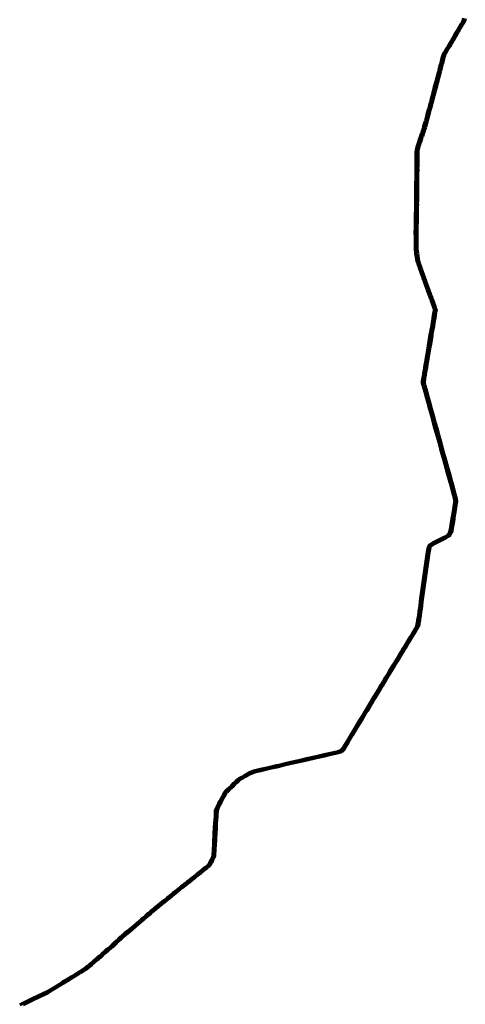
# Model space of a CAD drawing. Extents: x 73120 to 113741, y 434688 to 489241.
# Tile 6 of 256: x 98483 to 101568, y 461965 to 468784. Entities that reach past the tile are written whole.
import ezdxf

# ---------------------------------------------------------------- set-up
doc = ezdxf.new("R2010")
doc.units = 0
doc.header["$LTSCALE"] = 0.5
doc.layers.add('B-WE-OG-INFO_EIS VOORZORGSMAATREGEL-GV', color=7, linetype='Continuous', lineweight=70, true_color=0xfa194b)

msp = doc.modelspace()

# ---------------------------------------------------------------- linework, layer by layer
at = {"layer": 'B-WE-OG-INFO_EIS VOORZORGSMAATREGEL-GV', "flags": 128}
for points in [[(98483.2, 461961.3), (98503.2, 461971.1), (98503.5, 461971.2), (98512.5, 461974.9), (98540.2, 461988.3), (98572.9, 462004.2), (98572.9, 462004.2), (98611, 462022.6), (98611.3, 462022.7), (98616.7, 462024.9), (98646.6, 462039.4), (98670.9, 462051.3), (98698.4, 462068.1), (98732.3, 462088.8), (98780.7, 462118.9), (98789.5, 462124.5), (98789.6, 462124.6), (98817.5, 462141.2), (98838.5, 462154), (98838.7, 462154.1), (98845.3, 462157.8), (98881.3, 462180.5), (98881.7, 462180.7), (98887.9, 462184), (98902.5, 462192.8), (98909.4, 462197.2), (98917.3, 462202.6), (98917.5, 462202.8), (98922.3, 462205.7), (98922.4, 462205.7), (98932.3, 462211.4), (98939.4, 462215.9), (98953.6, 462227.7), (98966.3, 462238.6), (98973.5, 462245.1), (98973.6, 462245.2), (98994.4, 462263.3), (98994.4, 462263.3), (99017.8, 462283.6), (99017.9, 462283.6), (99023.1, 462288), (99030.4, 462294.8), (99030.7, 462295.1), (99035.5, 462298.8), (99050.9, 462312.3), (99050.9, 462312.3), (99064.4, 462324.1), (99064.4, 462324.1), (99070, 462328.9), (99088.8, 462345.4), (99088.9, 462345.5), (99110.6, 462363.7), (99116.5, 462368.9), (99125.6, 462376.8), (99129.6, 462380.5), (99129.6, 462380.6), (99147.2, 462396.7), (99168.5, 462417.1), (99182.9, 462431.7), (99183.3, 462432), (99189.9, 462437.5), (99189.9, 462437.6), (99206.2, 462451), (99220.4, 462463.4), (99220.8, 462463.7), (99224.8, 462466.5), (99230.2, 462471.1), (99230.3, 462471.3), (99238.6, 462477.6), (99277.9, 462510.2), (99312.7, 462540.3), (99327.1, 462552.8), (99335.8, 462560.4), (99335.9, 462560.5), (99339.4, 462563.3), (99355.6, 462577.5), (99372.7, 462592.5), (99373, 462592.8), (99375.8, 462594.9), (99385.2, 462603), (99394.9, 462611.4), (99399.1, 462615.5), (99399.4, 462615.7), (99421.2, 462634.3), (99421.3, 462634.4), (99435.6, 462645.9), (99439.7, 462649.4), (99439.9, 462649.5), (99458.4, 462664.3), (99458.4, 462664.3), (99474.8, 462677.3), (99474.9, 462677.4), (99479.3, 462680.8), (99489.7, 462688.9), (99506.6, 462702.6), (99510.1, 462705.8), (99510.3, 462706.1), (99548.7, 462737.7), (99549, 462737.9), (99552.5, 462740.4), (99571.9, 462756), (99602.6, 462780.7), (99602.7, 462780.8), (99607.7, 462784.7), (99624.7, 462797.9), (99624.8, 462798), (99644.4, 462812.9), (99649.3, 462817), (99649.4, 462817), (99666.3, 462830.5), (99684.6, 462845.6), (99684.7, 462845.6), (99690, 462849.8), (99706.8, 462863.8), (99706.9, 462863.8), (99726.1, 462879.3), (99726.1, 462879.3), (99729.9, 462882.3), (99745.5, 462895.1), (99765.4, 462911.8), (99766, 462912.3), (99770.7, 462915.1), (99787.9, 462928.9), (99795.3, 462937.8), (99797.1, 462941), (99798.2, 462943.7), (99798.3, 462944.1), (99801.1, 462949.5), (99803.5, 462954.9), (99803.8, 462955.3), (99805.8, 462958.7), (99809, 462965.5), (99809, 462965.6), (99819.6, 462986.7), (99820.8, 462990), (99821.6, 462993.3), (99822, 462997.7), (99824.6, 463034.5), (99824.9, 463040.5), (99826.2, 463070.1), (99827.4, 463105), (99827.4, 463105.3), (99827.8, 463109.4), (99827.9, 463109.6), (99828.6, 463114.9), (99829.7, 463148.1), (99829.7, 463148.2), (99832.2, 463186.9), (99833.7, 463216.8), (99833.7, 463216.9), (99837.4, 463268.6), (99837.4, 463275), (99837.4, 463275.3), (99839.5, 463308.4), (99839.8, 463309.8), (99844.8, 463323.5), (99845, 463324.1), (99850.8, 463335.6), (99850.9, 463335.6), (99861.5, 463356), (99861.5, 463356.1), (99864.4, 463361.5), (99865.9, 463365), (99866.4, 463366), (99868, 463368.2), (99871.1, 463374.4), (99871.2, 463374.7), (99876.3, 463383.6), (99886.2, 463401.9), (99886.3, 463402.1), (99890.1, 463408.3), (99900.7, 463428.5), (99901, 463429.1), (99904.7, 463434.4), (99905, 463434.7), (99908.4, 463438.8), (99908.7, 463439.2), (99912.1, 463442.5), (99912.1, 463442.5), (99919.8, 463449.9), (99919.9, 463450), (99926.9, 463456.4), (99949.2, 463478.2), (99966.5, 463495.2), (99966.5, 463495.2), (99978.9, 463507.3), (99989.9, 463518.8), (99990.4, 463519.3), (100002.5, 463528.7), (100003.1, 463529.1), (100011.7, 463534), (100022.7, 463540.3), (100038.5, 463549.5), (100038.6, 463549.6), (100063.1, 463563.3), (100068.9, 463566.5), (100069.4, 463566.8), (100103.8, 463581.9), (100104.7, 463582.2), (100148.9, 463592.3), (100184.7, 463600.9), (100184.8, 463600.9), (100222.8, 463609.2), (100222.9, 463609.2), (100261.5, 463617.3), (100269, 463619.2), (100294.5, 463625.5), (100294.6, 463625.6), (100311.3, 463629.4), (100360.4, 463641.1), (100360.5, 463641.1), (100414.7, 463653.9), (100414.7, 463653.9), (100468.9, 463666.1), (100535.5, 463681.1), (100590.5, 463693.8), (100635.3, 463704.1), (100667.4, 463711.5), (100667.4, 463711.5), (100679.6, 463714.2), (100695.1, 463717.8), (100707, 463724.1), (100712, 463728.2), (100717.4, 463733.1), (100722.7, 463740.3), (100735.7, 463763.5), (100735.9, 463763.9), (100741.3, 463771.9), (100758.6, 463801.1), (100776.9, 463832.6), (100777, 463832.8), (100781.2, 463839.4), (100802.3, 463873.9), (100820.2, 463903.4), (100820.3, 463903.5), (100824.9, 463910.6), (100839.8, 463936.1), (100839.8, 463936.2), (100851.3, 463955.5), (100851.5, 463955.7), (100857.8, 463965), (100874, 463992.3), (100874.1, 463992.6), (100881.1, 464003), (100905.2, 464044), (100905.2, 464044.1), (100928.5, 464081.9), (100928.5, 464081.9), (100935.5, 464093.2), (100951.8, 464120.2), (100951.9, 464120.3), (100958.3, 464130.2), (100966.5, 464145.3), (100966.6, 464145.5), (100971.9, 464154.2), (100984.1, 464174.5), (100984.3, 464174.7), (100990.3, 464183.5), (101001.6, 464202.9), (101001.6, 464202.9), (101015.8, 464227.2), (101015.9, 464227.4), (101028.5, 464247.1), (101046.2, 464277.8), (101046.2, 464277.9), (101066.1, 464310.3), (101066.1, 464310.3), (101076.5, 464327.1), (101091.1, 464351.3), (101091.1, 464351.3), (101102.5, 464369.7), (101110.1, 464382.4), (101110.1, 464382.4), (101126.2, 464408.7), (101138.6, 464429.1), (101144.4, 464438.7), (101144.4, 464438.7), (101157.4, 464459.9), (101174.9, 464489.2), (101175, 464489.3), (101181.8, 464500.1), (101196.5, 464523.8), (101209, 464544.8), (101209, 464544.8), (101215.5, 464555.4), (101231.9, 464583.9), (101235.6, 464597.6), (101236.8, 464605), (101239.9, 464624.9), (101239.9, 464625), (101241.7, 464635.4), (101241.7, 464635.4), (101245.1, 464655.3), (101248.5, 464687), (101248.6, 464687.2), (101249.6, 464693.8), (101249.6, 464693.9), (101254.9, 464725.1), (101257.5, 464755.4), (101257.6, 464755.7), (101303.7, 465079), (101305.7, 465094.8), (101305.8, 465095.1), (101312.4, 465130.8), (101312.8, 465132.1), (101315.1, 465136.8), (101315.4, 465137.3), (101317.3, 465140.3), (101317.5, 465140.6), (101320.7, 465144.9), (101321.8, 465146), (101342.5, 465160.7), (101343.2, 465161.1), (101370.7, 465174.3), (101398.7, 465188), (101426.8, 465202.3), (101446.3, 465213.8), (101450.6, 465217.4), (101453.1, 465220.4), (101454.6, 465222.6), (101459.5, 465230.5), (101461.5, 465235.4), (101467.2, 465265), (101472.8, 465298.5), (101477.4, 465326.5), (101477.4, 465326.6), (101479.4, 465337.2), (101483.1, 465362), (101487.5, 465391.8), (101487.5, 465391.9), (101492.8, 465423), (101495.5, 465438.8), (101495.9, 465440.1), (101496.2, 465440.9), (101496.4, 465441.8), (101493.6, 465468.9), (101492.7, 465472.5), (101486.6, 465495), (101486.6, 465495), (101479.5, 465521.3), (101469.2, 465558.5), (101469.2, 465558.5), (101458.9, 465596.7), (101447.7, 465635.5), (101434.7, 465680.3), (101434.7, 465680.3), (101420.5, 465729.8), (101420.5, 465729.8), (101403, 465791.9), (101400.9, 465799), (101399.1, 465804.4), (101399, 465805.2), (101398, 465811.5), (101386.2, 465857.4), (101375, 465896.2), (101375, 465896.2), (101360.2, 465948.9), (101347.2, 465993.9), (101347.2, 465994), (101335.1, 466040.3), (101322.7, 466086.1), (101309.8, 466130.5), (101309.8, 466130.5), (101300.5, 466163), (101300.5, 466163.1), (101288.9, 466205.9), (101288.9, 466205.9), (101278.3, 466245.5), (101276, 466252.6), (101275.9, 466252.9), (101272, 466268.6), (101271.9, 466269.8), (101271.9, 466273.2), (101271.9, 466273.4), (101272.1, 466279.5), (101272.2, 466280.1), (101274.5, 466294.3), (101274.5, 466294.5), (101276, 466302.1), (101279.5, 466324.5), (101279.5, 466324.5), (101280.8, 466332.6), (101280.8, 466332.7), (101287.2, 466367.9), (101287.2, 466368), (101288.5, 466374.4), (101291.7, 466400), (101291.8, 466400.3), (101298.1, 466436), (101298.1, 466436.2), (101299.5, 466442), (101305.1, 466478.5), (101305.1, 466478.5), (101312.2, 466521.7), (101312.3, 466522.5), (101313.8, 466527), (101320.6, 466568.2), (101325, 466600.5), (101325.1, 466600.7), (101327.2, 466612.3), (101328.1, 466618), (101328.1, 466618.2), (101331.3, 466633.2), (101337.2, 466663.6), (101337.2, 466663.6), (101338.3, 466669), (101345, 466712.2), (101345, 466712.2), (101345.9, 466717.8), (101352.2, 466757.4), (101352.2, 466757.7), (101353.1, 466761.5), (101353.4, 466764.3), (101353.5, 466765.1), (101354.2, 466769.3), (101354.9, 466773.9), (101355, 466774.5), (101355.1, 466775), (101355.1, 466775.2), (101355, 466775.8), (101352.9, 466780.8), (101352.7, 466781.2), (101351.6, 466784.9), (101350.3, 466788.5), (101349, 466792.2), (101347.7, 466795.9), (101347.7, 466796), (101346.4, 466799.8), (101345.1, 466803.4), (101343.8, 466807.1), (101342.5, 466810.8), (101341.1, 466814.4), (101341.1, 466814.5), (101339.8, 466818.2), (101338.5, 466821.9), (101337.1, 466825.5), (101337.1, 466825.6), (101335.8, 466829.3), (101334.4, 466832.9), (101334.4, 466833.1), (101333.1, 466836.8), (101331.7, 466840.4), (101330.3, 466844.1), (101328.9, 466847.8), (101327.5, 466851.5), (101326.1, 466855.2), (101324.7, 466858.9), (101323.3, 466862.5), (101323.2, 466862.6), (101321.8, 466866.3), (101320.4, 466870), (101320.4, 466870.1), (101319, 466873.8), (101317.6, 466877.4), (101317.5, 466877.5), (101316.1, 466881.2), (101316.1, 466881.3), (101314.7, 466885.1), (101313.3, 466888.7), (101313.3, 466888.8), (101312, 466892.5), (101310.6, 466896.3), (101309.2, 466899.9), (101309.2, 466900), (101307.8, 466903.8), (101307.8, 466903.9), (101306.5, 466907.6), (101305.1, 466911.2), (101305.1, 466911.4), (101303.8, 466915.1), (101302.4, 466918.9), (101302.4, 466918.9), (101301.1, 466922.6), (101299.7, 466926.4), (101299.7, 466926.5), (101298.4, 466930.2), (101297, 466934), (101297, 466934), (101295.7, 466937.7), (101294.3, 466941.5), (101294.3, 466941.6), (101293, 466945.3), (101291.6, 466949.1), (101291.6, 466949.1), (101290.3, 466952.8), (101288.9, 466956.6), (101288.9, 466956.7), (101287.6, 466960.4), (101286.2, 466964), (101286.2, 466964.1), (101284.8, 466967.9), (101284.8, 466968), (101283.5, 466971.7), (101282.1, 466975.3), (101282.1, 466975.4), (101280.7, 466979.2), (101280.7, 466979.2), (101279.4, 466982.9), (101278, 466986.7), (101276.6, 466990.5), (101276.6, 466990.5), (101275.3, 466994.2), (101273.9, 466998), (101273.9, 466998), (101272.6, 467001.7), (101271.2, 467005.5), (101271.2, 467005.5), (101269.9, 467009.2), (101268.5, 467013), (101268.5, 467013), (101267.2, 467016.7), (101267.2, 467016.8), (101265.9, 467020.5), (101264.5, 467024.1), (101264.5, 467024.3), (101263.2, 467028.1), (101261.9, 467031.7), (101261.9, 467031.8), (101260.6, 467035.5), (101259.2, 467039.1), (101259.2, 467039.2), (101257.9, 467042.9), (101257.9, 467043), (101256.6, 467046.8), (101255.3, 467050.4), (101253.9, 467054), (101253.9, 467054.1), (101252.6, 467057.8), (101251.3, 467061.5), (101250, 467065.2), (101248.7, 467068.9), (101248.7, 467069), (101247.4, 467072.8), (101246.1, 467076.4), (101244.8, 467080.1), (101243.5, 467083.8), (101243.4, 467084), (101242.3, 467087.6), (101241, 467091.2), (101239.7, 467094.9), (101238.4, 467098.6), (101237.1, 467102.3), (101237, 467102.5), (101236, 467105.7), (101236, 467105.9), (101235.6, 467107.3), (101235.6, 467107.4), (101235.5, 467107.6), (101235.3, 467108.2), (101235.2, 467108.7), (101234.9, 467109.6), (101234.8, 467110.9), (101234, 467114.3), (101234, 467114.6), (101232.6, 467123.2), (101232.5, 467123.6), (101232.3, 467126), (101232.3, 467126.4), (101232.3, 467128.5), (101226, 467164.6), (101225.9, 467164.9), (101222.1, 467194.4), (101222.1, 467195), (101222, 467210.4), (101222, 467210.8), (101222.5, 467216.5), (101222.1, 467249.1), (101222.1, 467249.2), (101221.9, 467273.2), (101221.9, 467273.3), (101222.2, 467293.7), (101221.7, 467300.2), (101221.7, 467300.6), (101221.8, 467316.8), (101221.8, 467316.9), (101222.1, 467336), (101222.1, 467336.1), (101222.4, 467343.6), (101222.4, 467343.6), (101223.2, 467359.9), (101223.9, 467380.5), (101223.9, 467380.5), (101224.1, 467385.3), (101223.6, 467421.2), (101223.6, 467421.5), (101223.8, 467427.8), (101223.9, 467444.6), (101223.9, 467444.7), (101224.4, 467463.2), (101224.4, 467463.4), (101224.9, 467470.5), (101225, 467486.7), (101225, 467486.9), (101225.7, 467505.5), (101225.6, 467511.3), (101225.6, 467511.4), (101225.8, 467531.5), (101225.8, 467531.6), (101226.2, 467548), (101225.9, 467552.9), (101225.9, 467553.3), (101226.1, 467572.1), (101226.2, 467590.1), (101226.2, 467590.3), (101226.4, 467595.7), (101226.3, 467613.4), (101226.3, 467613.4), (101226.4, 467632.1), (101226.4, 467655.1), (101226.4, 467655.2), (101226.7, 467673.1), (101226.7, 467673.2), (101226.9, 467678.8), (101227.2, 467697.5), (101227.2, 467697.6), (101227.9, 467715.7), (101227.7, 467720.9), (101227.7, 467721.2), (101228, 467741), (101227.9, 467757.7), (101227.9, 467758.1), (101228.3, 467763.4), (101228, 467781.7), (101228, 467781.9), (101228.5, 467798.8), (101228.6, 467804.2), (101228.3, 467822.4), (101228.3, 467822.4), (101228.1, 467841.2), (101228.1, 467841.3), (101228.1, 467846.5), (101228.1, 467846.6), (101228.5, 467862.7), (101228.5, 467862.8), (101229.3, 467879.6), (101229.4, 467880.5), (101229.9, 467882.8), (101230.1, 467883.5), (101230.8, 467885.3), (101231.9, 467890), (101232, 467890.3), (101237.3, 467909.1), (101237.3, 467909.1), (101243.2, 467928.9), (101244.8, 467934.6), (101244.9, 467934.9), (101251.7, 467953.8), (101258.5, 467973.4), (101258.6, 467973.8), (101260.9, 467979.2), (101266.8, 467995.3), (101274.1, 468017.9), (101274.2, 468018.1), (101279, 468030.4), (101280.3, 468037.9), (101280.3, 468037.9), (101281.3, 468043.8), (101281.4, 468044.4), (101286.2, 468060.9), (101286.2, 468061), (101292.1, 468080.2), (101293.5, 468085.2), (101298.4, 468104.5), (101298.4, 468104.6), (101303.3, 468122.9), (101303.3, 468123), (101304.8, 468128), (101309.1, 468143.3), (101309.1, 468143.4), (101315.8, 468167.4), (101316.6, 468171), (101316.7, 468171.3), (101321.3, 468188.6), (101321.3, 468188.7), (101327.4, 468210.3), (101328.4, 468214.8), (101328.5, 468215), (101333.6, 468234.1), (101338.6, 468253.7), (101338.6, 468253.8), (101340.1, 468259.1), (101344.3, 468277.2), (101344.3, 468277.2), (101349.1, 468296.8), (101349.3, 468297.2), (101351.1, 468302.6), (101355.5, 468319.5), (101355.5, 468319.6), (101361.3, 468340.4), (101362.2, 468344.8), (101362.3, 468345.1), (101367.2, 468362.7), (101367.2, 468362.8), (101373.1, 468383.1), (101375, 468390.4), (101375, 468390.5), (101379.3, 468407.1), (101379.3, 468407.1), (101384.6, 468427.3), (101385.8, 468432.7), (101385.9, 468432.9), (101391.9, 468455.2), (101396.1, 468471.3), (101397.1, 468475.7), (101397.2, 468475.9), (101402.3, 468494.8), (101407.1, 468513.8), (101408.2, 468518.4), (101408.3, 468518.7), (101413.9, 468537.9), (101415, 468541.7), (101415.4, 468542.6), (101417.2, 468546.1), (101417.2, 468546.2), (101420.4, 468552), (101420.5, 468552.1), (101425, 468559.8), (101425.1, 468560), (101428.4, 468565.3), (101439, 468583.5), (101439, 468583.6), (101452.7, 468605.9), (101455.8, 468611.1), (101463.6, 468624.2), (101463.7, 468624.2), (101467.2, 468630), (101472.2, 468638.9), (101472.4, 468639.1), (101479, 468649.1), (101479.9, 468651), (101482.7, 468656.6), (101482.8, 468656.8), (101502, 468691.5), (101502.1, 468691.7), (101506.2, 468698.5), (101508.7, 468703.1), (101509, 468703.5), (101515.5, 468713.1), (101537.3, 468750.2), (101540.2, 468755.6), (101540.3, 468755.9), (101552.1, 468775.7), (101558.1, 468795)], [(101567.7, 468792), (101561.5, 468772.2), (101561, 468771.1), (101549, 468750.9), (101546.1, 468745.5), (101546, 468745.3), (101524, 468707.9), (101523.8, 468707.6), (101517.4, 468698.1), (101514.9, 468693.6), (101514.8, 468693.4), (101510.7, 468686.6), (101491.6, 468652.1), (101488.9, 468646.5), (101488.8, 468646.4), (101487.7, 468644.3), (101487.5, 468643.9), (101480.9, 468633.8), (101475.9, 468624.9), (101475.7, 468624.8), (101472.2, 468619), (101464.4, 468605.9), (101461.3, 468600.7), (101461.3, 468600.7), (101447.6, 468578.4), (101437, 468560.2), (101436.9, 468560), (101433.6, 468554.7), (101429.1, 468547.1), (101426, 468541.4), (101424.5, 468538.4), (101423.5, 468535.1), (101423.5, 468535.1), (101417.9, 468516), (101416.9, 468511.5), (101416.8, 468511.4), (101411.9, 468492.3), (101411.9, 468492.2), (101406.9, 468473.4), (101405.9, 468469), (101405.8, 468468.8), (101401.5, 468452.6), (101401.5, 468452.6), (101395.6, 468430.4), (101394.4, 468425), (101394.3, 468424.8), (101388.9, 468404.5), (101384.6, 468388), (101382.7, 468380.6), (101382.7, 468380.4), (101376.8, 468360), (101372, 468342.6), (101371.1, 468338.2), (101371, 468337.8), (101365.1, 468316.9), (101360.7, 468299.9), (101360.6, 468299.6), (101358.8, 468294.2), (101354.1, 468274.8), (101349.8, 468256.7), (101349.7, 468256.6), (101348.2, 468251.2), (101343.2, 468231.6), (101343.2, 468231.5), (101338.2, 468212.5), (101337.2, 468208), (101337.1, 468207.7), (101330.9, 468186), (101326.4, 468168.8), (101325.6, 468165.2), (101325.5, 468164.8), (101318.7, 468140.7), (101314.4, 468125.3), (101314.4, 468125.2), (101312.9, 468120.2), (101308, 468102), (101303.1, 468082.7), (101303.1, 468082.6), (101301.7, 468077.5), (101301.7, 468077.3), (101295.8, 468058.1), (101291.1, 468041.9), (101290.1, 468036.3), (101288.8, 468028.3), (101288.6, 468027.3), (101283.6, 468014.6), (101276.3, 467992.1), (101276.2, 467992), (101270.3, 467975.7), (101270.2, 467975.4), (101267.9, 467970), (101261.1, 467950.5), (101261.1, 467950.4), (101254.4, 467931.7), (101252.8, 467926.1), (101252.8, 467926.1), (101246.9, 467906.3), (101241.6, 467887.6), (101240.5, 467882.7), (101240.3, 467882), (101239.6, 467880.3), (101239.3, 467878.7), (101238.5, 467862.4), (101238.1, 467846.4), (101238.1, 467841.3), (101238.3, 467822.6), (101238.6, 467804.3), (101238.6, 467804.1), (101238.5, 467798.6), (101238.5, 467798.6), (101238, 467781.8), (101238.3, 467763.4), (101238.3, 467762.9), (101237.9, 467757.5), (101238, 467741), (101238, 467740.9), (101237.7, 467721.2), (101237.9, 467715.9), (101237.9, 467715.5), (101237.2, 467697.3), (101236.9, 467678.6), (101236.9, 467678.5), (101236.7, 467672.9), (101236.4, 467655.1), (101236.4, 467632.1), (101236.4, 467632.1), (101236.3, 467613.4), (101236.4, 467595.6), (101236.4, 467595.4), (101236.2, 467590), (101236.1, 467572.1), (101236.1, 467572), (101235.9, 467553.3), (101236.2, 467548.4), (101236.2, 467548), (101235.8, 467531.4), (101235.6, 467511.4), (101235.7, 467505.5), (101235.7, 467505.2), (101235, 467486.6), (101234.9, 467470.3), (101234.9, 467470), (101234.4, 467462.9), (101233.9, 467444.5), (101233.8, 467427.7), (101233.8, 467427.5), (101233.6, 467421.3), (101234.1, 467385.3), (101234.1, 467385), (101233.9, 467380.1), (101233.2, 467359.5), (101233.2, 467359.5), (101232.4, 467343.2), (101232.1, 467335.8), (101231.8, 467316.7), (101231.7, 467300.8), (101232.2, 467294.2), (101232.2, 467293.7), (101231.9, 467273.2), (101232.1, 467249.3), (101232.5, 467216.4), (101232.5, 467215.9), (101232, 467210.2), (101232.1, 467195.3), (101235.8, 467166.3), (101242.2, 467129.8), (101242.3, 467128.9), (101242.3, 467126.6), (101242.5, 467124.6), (101243.8, 467116.3), (101244.6, 467112.9), (101244.7, 467112.5), (101244.8, 467111.4), (101244.8, 467111.3), (101244.9, 467111.1), (101245.1, 467110.5), (101245.1, 467110.3), (101245.2, 467110), (101245.6, 467108.6), (101246.5, 467105.6), (101247.8, 467102), (101249.1, 467098.3), (101250.4, 467094.6), (101251.7, 467090.9), (101251.8, 467090.7), (101252.9, 467087.1), (101254.2, 467083.5), (101255.5, 467079.8), (101256.8, 467076.1), (101256.8, 467076), (101258.1, 467072.2), (101259.4, 467068.6), (101260.7, 467064.9), (101262, 467061.2), (101263.3, 467057.5), (101264.7, 467053.9), (101264.7, 467053.8), (101266, 467050.1), (101266, 467050), (101267.3, 467046.2), (101268.6, 467042.6), (101270, 467039), (101270, 467038.8), (101271.3, 467035), (101272.6, 467031.4), (101272.6, 467031.3), (101273.9, 467027.6), (101275.3, 467024), (101275.3, 467023.8), (101276.6, 467020), (101277.9, 467016.4), (101279.3, 467012.6), (101279.3, 467012.6), (101280.6, 467008.9), (101282, 467005.1), (101282, 467005.1), (101283.3, 467001.4), (101284.7, 466997.6), (101284.7, 466997.6), (101286, 466993.9), (101287.4, 466990.1), (101288.8, 466986.3), (101288.8, 466986.3), (101290.1, 466982.6), (101291.5, 466978.8), (101292.9, 466975.2), (101292.9, 466975), (101294.2, 466971.3), (101295.6, 466967.5), (101297, 466963.9), (101297, 466963.7), (101298.3, 466960), (101299.7, 466956.2), (101299.7, 466956.2), (101301, 466952.5), (101302.4, 466948.7), (101302.4, 466948.6), (101303.7, 466944.9), (101305.1, 466941.1), (101305.1, 466941.1), (101306.4, 466937.4), (101307.8, 466933.6), (101307.8, 466933.5), (101309.1, 466929.8), (101310.5, 466926), (101310.5, 466926), (101311.8, 466922.3), (101313.2, 466918.5), (101313.2, 466918.4), (101314.5, 466914.7), (101315.9, 466911.1), (101315.9, 466910.9), (101317.2, 466907.2), (101318.6, 466903.4), (101320, 466899.8), (101320, 466899.7), (101321.4, 466895.9), (101321.4, 466895.9), (101322.7, 466892.2), (101324.1, 466888.6), (101324.1, 466888.5), (101325.5, 466884.7), (101326.9, 466881.1), (101328.3, 466877.5), (101328.4, 466877.3), (101329.8, 466873.5), (101331.2, 466869.9), (101332.6, 466866.2), (101334, 466862.6), (101334.1, 466862.5), (101335.5, 466858.8), (101336.9, 466855.1), (101338.3, 466851.4), (101339.7, 466847.7), (101341.1, 466844), (101342.5, 466840.3), (101342.5, 466840.1), (101343.8, 466836.4), (101345.2, 466832.8), (101345.2, 466832.7), (101346.5, 466829), (101347.9, 466825.4), (101347.9, 466825.3), (101349.2, 466821.6), (101350.5, 466817.9), (101351.9, 466814.3), (101351.9, 466814.2), (101353.2, 466810.5), (101354.5, 466806.8), (101355.8, 466803.1), (101355.8, 466803), (101357.1, 466799.2), (101358.4, 466795.6), (101359.7, 466791.9), (101361, 466788.2), (101361.1, 466788), (101362.2, 466784.4), (101364.3, 466779.3), (101364.5, 466778.7), (101364.8, 466777.6), (101364.9, 466777.5), (101365.1, 466776.7), (101365.2, 466774.9), (101365.1, 466774.4), (101365.1, 466774.3), (101364.9, 466773), (101364.7, 466772.2), (101364, 466767.8), (101364, 466767.7), (101363.4, 466763.8), (101363.4, 466763.4), (101363, 466760.1), (101362.9, 466759.6), (101362, 466755.7), (101355.7, 466716.2), (101355.7, 466716.2), (101354.8, 466710.6), (101348.1, 466667.3), (101348.1, 466667.1), (101347, 466661.6), (101341.1, 466631.2), (101341.1, 466631.2), (101337.9, 466616.3), (101337, 466610.7), (101337, 466610.6), (101334.9, 466599), (101330.5, 466566.8), (101330.4, 466566.7), (101323.6, 466525), (101323.5, 466524.2), (101322, 466519.7), (101314.9, 466476.9), (101309.3, 466440.3), (101309.3, 466440), (101307.9, 466434.1), (101301.6, 466398.6), (101298.4, 466373), (101298.3, 466372.6), (101297, 466366.1), (101290.6, 466331), (101289.3, 466322.9), (101285.8, 466300.4), (101285.8, 466300.2), (101284.3, 466292.6), (101282.1, 466278.8), (101281.9, 466273.1), (101281.9, 466270.4), (101285.6, 466255.5), (101287.9, 466248.4), (101287.9, 466248.2), (101298.5, 466208.5), (101310.1, 466165.7), (101319.4, 466133.3), (101332.3, 466088.8), (101332.3, 466088.7), (101344.7, 466042.9), (101344.7, 466042.9), (101356.8, 465996.6), (101369.8, 465951.7), (101369.8, 465951.7), (101384.6, 465899), (101395.8, 465860.1), (101395.8, 465859.9), (101407.7, 465813.7), (101407.8, 465813.3), (101408.8, 465807.2), (101410.5, 465802.1), (101410.5, 465801.9), (101412.6, 465794.7), (101412.6, 465794.7), (101430.1, 465732.6), (101444.3, 465683.1), (101457.3, 465638.3), (101457.3, 465638.3), (101468.5, 465599.4), (101468.5, 465599.3), (101478.8, 465561.1), (101489.1, 465523.9), (101489.1, 465523.9), (101496.2, 465497.6), (101502.3, 465475.1), (101502.4, 465475), (101503.4, 465471), (101503.5, 465470.3), (101506.4, 465442.2), (101506.4, 465441), (101506.1, 465438.8), (101505.6, 465437.4), (101505.2, 465436.5), (101502.6, 465421.4), (101497.3, 465390.3), (101492.9, 465360.6), (101489.2, 465335.7), (101489.2, 465335.5), (101487.2, 465324.8), (101482.6, 465296.9), (101482.6, 465296.9), (101477, 465263.3), (101477, 465263.2), (101471.2, 465233.1), (101470.9, 465232.2), (101468.6, 465226.4), (101468.2, 465225.5), (101463, 465217.2), (101462.9, 465217.1), (101461.2, 465214.6), (101460.9, 465214.1), (101457.9, 465210.6), (101457.4, 465210.1), (101452.5, 465205.9), (101451.7, 465205.4), (101431.7, 465193.6), (101431.5, 465193.4), (101403.2, 465179), (101403.1, 465179), (101375.1, 465165.3), (101375.1, 465165.3), (101347.9, 465152.3), (101328.2, 465138.3), (101325.6, 465134.8), (101324, 465132.2), (101322.1, 465128.3), (101315.6, 465093.4), (101313.7, 465077.7), (101313.6, 465077.6), (101267.5, 464754.4), (101264.9, 464724.1), (101264.8, 464723.7), (101259.4, 464692.3), (101258.5, 464685.9), (101255.1, 464654.1), (101255, 464653.7), (101251.5, 464633.6), (101249.7, 464623.3), (101246.6, 464603.4), (101246.6, 464603.4), (101245.4, 464595.8), (101245.3, 464595.3), (101241.4, 464580.7), (101240.9, 464579.5), (101224.1, 464550.3), (101224.1, 464550.2), (101217.6, 464539.6), (101205.1, 464518.6), (101205, 464518.6), (101190.2, 464494.8), (101190.2, 464494.7), (101183.5, 464484), (101166, 464454.7), (101166, 464454.7), (101153, 464433.5), (101147.2, 464423.9), (101147.2, 464423.9), (101134.8, 464403.5), (101134.8, 464403.5), (101118.7, 464377.2), (101111.1, 464364.5), (101111.1, 464364.5), (101099.7, 464346.1), (101085.1, 464321.9), (101085.1, 464321.9), (101074.7, 464305.1), (101054.8, 464272.7), (101037.1, 464242), (101037, 464241.8), (101024.4, 464222.1), (101010.2, 464197.9), (100998.8, 464178.3), (100998.6, 464178), (100992.6, 464169.2), (100980.5, 464149), (100980.5, 464149), (100975.2, 464140.4), (100967, 464125.2), (100966.8, 464124.9), (100960.3, 464114.9), (100944.1, 464088), (100944.1, 464088), (100937.1, 464076.7), (100913.8, 464038.9), (100889.6, 463997.9), (100889.5, 463997.6), (100882.5, 463987.1), (100866.3, 463959.8), (100866.1, 463959.5), (100859.8, 463950.2), (100848.4, 463931.1), (100833.5, 463905.5), (100833.4, 463905.3), (100828.7, 463898.1), (100810.9, 463868.7), (100810.9, 463868.7), (100789.7, 463834.2), (100789.6, 463834.1), (100785.5, 463827.5), (100767.2, 463796.1), (100767.2, 463796.1), (100749.8, 463766.7), (100749.7, 463766.4), (100744.4, 463758.5), (100731.3, 463735.2), (100730.9, 463734.6), (100725.1, 463726.8), (100724.5, 463726.1), (100718.7, 463720.7), (100718.5, 463720.5), (100713, 463716), (100712.1, 463715.5), (100699.2, 463708.7), (100698, 463708.2), (100681.8, 463704.4), (100681.8, 463704.4), (100669.6, 463701.7), (100637.5, 463694.3), (100592.7, 463684), (100537.7, 463671.3), (100537.7, 463671.3), (100471.1, 463656.3), (100416.9, 463644.1), (100362.8, 463631.3), (100313.6, 463619.6), (100313.5, 463619.6), (100296.9, 463615.8), (100271.4, 463609.5), (100263.8, 463607.5), (100263.6, 463607.5), (100224.9, 463599.4), (100187, 463591.1), (100151.2, 463582.5), (100151.1, 463582.5), (100107.4, 463572.5), (100073.6, 463557.7), (100068.1, 463554.6), (100068, 463554.5), (100043.5, 463540.9), (100027.7, 463531.7), (100027.7, 463531.7), (100016.7, 463525.4), (100016.7, 463525.4), (100008.4, 463520.6), (99996.9, 463511.7), (99986.1, 463500.4), (99986, 463500.2), (99973.5, 463488), (99956.2, 463471), (99956.2, 463471), (99933.8, 463449.2), (99933.7, 463449.1), (99926.7, 463442.7), (99919.1, 463435.3), (99915.9, 463432.2), (99912.8, 463428.5), (99909.4, 463423.6), (99898.9, 463403.5), (99898.8, 463403.2), (99894.9, 463397), (99885.1, 463378.8), (99885.1, 463378.7), (99880, 463369.8), (99876.8, 463363.4), (99876.4, 463362.7), (99874.9, 463360.6), (99873.5, 463357.4), (99873.3, 463356.9), (99870.3, 463351.4), (99859.8, 463331), (99854.1, 463319.8), (99849.4, 463307.1), (99847.4, 463274.8), (99847.4, 463268.4), (99847.4, 463268), (99843.7, 463216.2), (99842.2, 463186.3), (99842.2, 463186.3), (99839.7, 463147.7), (99838.6, 463114.3), (99838.5, 463113.8), (99837.8, 463108.3), (99837.4, 463104.5), (99836.2, 463069.7), (99836.2, 463069.7), (99834.9, 463040.1), (99834.9, 463040.1), (99834.6, 463034), (99834.6, 463033.8), (99832, 462996.9), (99832, 462996.8), (99831.5, 462992), (99831.4, 462991.4), (99830.5, 462987.5), (99830.3, 462986.9), (99828.9, 462983), (99828.7, 462982.5), (99818, 462961.2), (99814.7, 462954.3), (99814.5, 462953.9), (99812.5, 462950.5), (99810.2, 462945.2), (99810.1, 462945), (99807.3, 462939.7), (99806.2, 462937), (99806, 462936.5), (99803.9, 462932.6), (99803.3, 462931.8), (99795.2, 462922.1), (99794.5, 462921.4), (99776.7, 462907.1), (99776.2, 462906.7), (99771.5, 462903.9), (99751.9, 462887.5), (99751.9, 462887.4), (99736.2, 462874.5), (99736.1, 462874.5), (99732.3, 462871.5), (99713.2, 462856), (99696.3, 462842), (99696.2, 462842), (99690.9, 462837.8), (99672.6, 462822.7), (99672.5, 462822.7), (99655.6, 462809.2), (99650.7, 462805.1), (99650.5, 462805), (99630.9, 462790), (99613.9, 462776.8), (99613.8, 462776.7), (99608.8, 462772.9), (99578.1, 462748.2), (99558.6, 462732.5), (99558.4, 462732.3), (99555, 462729.8), (99516.8, 462698.4), (99513.3, 462695.2), (99513, 462694.9), (99495.9, 462681.1), (99495.9, 462681.1), (99485.5, 462672.9), (99485.4, 462672.8), (99481, 462669.4), (99464.6, 462656.5), (99446.2, 462641.7), (99442.1, 462638.2), (99441.9, 462638.1), (99427.6, 462626.6), (99406, 462608.2), (99401.8, 462604.1), (99401.6, 462603.9), (99391.8, 462595.4), (99391.7, 462595.4), (99382.1, 462587.2), (99381.9, 462587), (99379.2, 462584.9), (99362.2, 462570), (99362.2, 462569.9), (99345.9, 462555.7), (99345.8, 462555.6), (99342.3, 462552.8), (99333.7, 462545.2), (99333.7, 462545.2), (99319.3, 462532.7), (99319.3, 462532.7), (99284.4, 462502.6), (99284.3, 462502.6), (99244.9, 462469.9), (99244.8, 462469.7), (99236.6, 462463.4), (99231.1, 462458.8), (99230.8, 462458.5), (99226.8, 462455.7), (99212.7, 462443.4), (99212.6, 462443.3), (99196.3, 462429.9), (99189.9, 462424.5), (99175.6, 462410), (99175.5, 462409.9), (99154.1, 462389.4), (99154, 462389.3), (99136.4, 462373.2), (99132.4, 462369.5), (99132.3, 462369.3), (99123.1, 462361.3), (99123.1, 462361.3), (99117.1, 462356.1), (99117, 462356.1), (99095.4, 462337.9), (99076.6, 462321.4), (99076.6, 462321.3), (99071, 462316.5), (99057.5, 462304.7), (99042, 462291.1), (99041.8, 462290.9), (99037, 462287.3), (99029.8, 462280.5), (99029.6, 462280.4), (99024.3, 462276), (99001, 462255.7), (98980.2, 462237.7), (98973, 462231.1), (98972.8, 462231), (98960, 462220.1), (98960, 462220.1), (98945.6, 462208.1), (98945.1, 462207.7), (98937.6, 462202.9), (98937.4, 462202.8), (98927.4, 462197.1), (98922.8, 462194.3), (98914.9, 462188.9), (98914.8, 462188.8), (98907.8, 462184.4), (98907.7, 462184.3), (98893, 462175.3), (98892.7, 462175.2), (98886.5, 462172), (98850.6, 462149.3), (98850.3, 462149.1), (98843.6, 462145.4), (98822.7, 462132.6), (98822.7, 462132.6), (98794.8, 462116), (98786.1, 462110.5), (98786, 462110.5), (98737.5, 462080.3), (98737.5, 462080.2), (98703.6, 462059.5), (98675.9, 462042.6), (98675.5, 462042.4), (98651, 462030.4), (98651, 462030.4), (98620.9, 462015.8), (98620.6, 462015.7), (98615.2, 462013.5), (98577.3, 461995.2), (98544.6, 461979.3), (98544.6, 461979.3), (98516.7, 461965.8), (98516.4, 461965.7), (98507.4, 461962)]]:
    msp.add_lwpolyline(points, dxfattribs=at)

doc.saveas('drawing.dxf')
